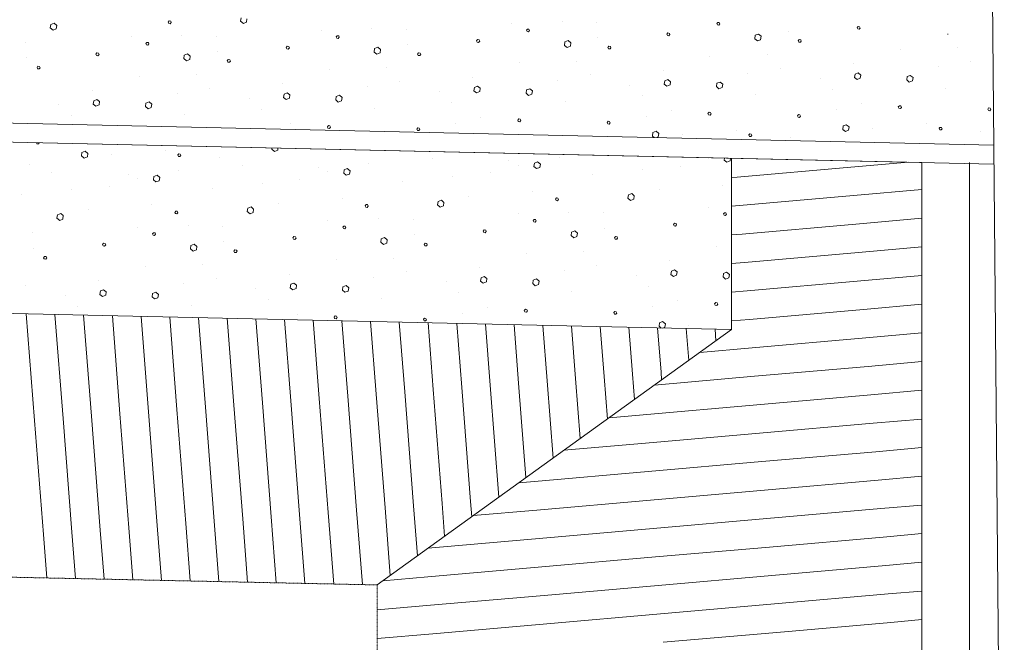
# Model space of a CAD drawing. Header units: millimetres. Extents: x -90830 to 24172, y -102460 to 73669.
# Tile 101 of 198: x -17513 to -12342, y 6027 to 9297. Entities that reach past the tile are written whole.
import ezdxf

# ---------------------------------------------------------------- set-up
doc = ezdxf.new("R2010")
doc.units = ezdxf.units.MM
doc.linetypes.add('GETRENNT2_S6', pattern=[0.012, 0.007, -0.001, 0.001, -0.001, 0.001, -0.001])
for name, color, linetype, lineweight in [('Algemeen', 253, 'Continuous', 9), ('B21-BUITENWANDEN_1', 253, 'Continuous', 9), ('D21-BUITENWANDEN', 253, 'Continuous', 9), ('K21-BUITENWANDEN_1', 253, 'Continuous', 9), ('Standard', 253, 'Continuous', 9), ('V27-DAKEN', 253, 'Continuous', 9), ('V36-HOOGTELIJN1500', 253, 'GETRENNT2_S6', 9)]:
    doc.layers.add(name, color=color, linetype=linetype, lineweight=lineweight)
doc.styles.add('ARIAL', font='arial.ttf')

msp = doc.modelspace()

# ---------------------------------------------------------------- linework, layer by layer
at = {"layer": 'B21-BUITENWANDEN_1'}
for p, q in [((-13774.8, 7669.5), (-13775, 8569.7)), ((-12773.8, 2245.7), (-12775, 8547.3))]:
    msp.add_line(p, q, dxfattribs=at)
at = {"layer": 'D21-BUITENWANDEN'}
for p, q in [((-12342.1, 2754.6), (-12465, 15809.4)), ((-22518, 8765.3), (-12396.5, 8538.8))]:
    msp.add_line(p, q, dxfattribs=at)
at = {"layer": 'K21-BUITENWANDEN_1'}
for p, q in [((-23787.2, 8793.7), (-12775, 8547.3)), ((-22845.8, 7872.4), (-13774.8, 7669.5))]:
    msp.add_line(p, q, dxfattribs=at)
at = {"layer": 'Standard'}
for p, q in [((-17348.7, 9272.2), (-17352, 9254.1)), ((-17331.9, 9278.8), (-17348.7, 9272.2)), ((-17318.5, 9267.3), (-17331.9, 9278.8)), ((-17320.8, 9249.2), (-17318.5, 9267.3)), ((-16727.9, 9290.9), (-16732.7, 9284.7)), ((-16732.7, 9284.7), (-16729.5, 9277.8)), ((-16729.5, 9277.8), (-16722.4, 9276.1)), ((-16719.9, 9290.2), (-16727.9, 9290.9)), ((-16722.4, 9276.1), (-16716.6, 9282.3)), ((-16716.6, 9282.3), (-16719.9, 9290.2)), ((-16349.3, 9307.1), (-16352.6, 9289)), ((-16352.6, 9289), (-16338.2, 9277.5)), ((-16338.2, 9277.5), (-16321.4, 9284.1)), ((-16321.4, 9284.1), (-16319.1, 9302.2)), ((-14929.3, 9276.7), (-14929.3, 9276.7)), ((-14664.5, 9285.9), (-14664.5, 9285.9)), ((-14482.2, 9281.3), (-14482.2, 9281.3)), ((-13846.9, 9282.4), (-13851.7, 9276.3)), ((-13851.7, 9276.3), (-13848.4, 9269.4)), ((-13848.4, 9269.4), (-13841.4, 9268.6)), ((-13838.8, 9281.7), (-13846.9, 9282.4)), ((-13841.4, 9268.6), (-13835.6, 9274.8)), ((-13835.6, 9274.8), (-13838.8, 9281.7)), ((-13109.7, 9262.2), (-13114.5, 9256)), ((-13114.5, 9256), (-13111.3, 9249.1)), ((-13101.7, 9260.4), (-13109.7, 9262.2)), ((-13098.4, 9253.5), (-13101.7, 9260.4)), ((-17352, 9254.1), (-17337.6, 9242.6)), ((-17337.6, 9242.6), (-17320.8, 9249.2)), ((-16928.1, 9206.9), (-16928.1, 9206.9)), ((-16663.3, 9216.1), (-16663.3, 9216.1)), ((-16481, 9211.5), (-16481, 9211.5)), ((-15928.7, 9241.8), (-15928.7, 9241.8)), ((-15845.7, 9212.6), (-15850.4, 9206.5)), ((-15850.4, 9206.5), (-15847.2, 9199.6)), ((-15837.6, 9211.9), (-15845.7, 9212.6)), ((-15840.2, 9198.8), (-15834.4, 9205)), ((-15834.4, 9205), (-15837.6, 9211.9)), ((-15663.9, 9251), (-15663.9, 9251)), ((-15481.6, 9246.4), (-15481.6, 9246.4)), ((-14846.3, 9247.5), (-14851.1, 9241.4)), ((-14851.1, 9241.4), (-14847.8, 9234.5)), ((-14847.8, 9234.5), (-14840.8, 9233.7)), ((-14838.2, 9246.8), (-14846.3, 9247.5)), ((-14840.8, 9233.7), (-14835, 9239.9)), ((-14835, 9239.9), (-14838.2, 9246.8)), ((-14109.1, 9227.3), (-14113.9, 9221.1)), ((-14113.9, 9221.1), (-14110.7, 9214.2)), ((-14110.7, 9214.2), (-14103.6, 9212.4)), ((-14101, 9225.5), (-14109.1, 9227.3)), ((-14103.6, 9212.4), (-14097.8, 9218.6)), ((-14097.8, 9218.6), (-14101, 9225.5)), ((-13650.4, 9215.3), (-13652.8, 9197.2)), ((-13632.6, 9221.9), (-13650.4, 9215.3)), ((-13619.2, 9210.3), (-13632.6, 9221.9)), ((-13621.6, 9192.2), (-13619.2, 9210.3)), ((-13477, 9236.3), (-13477, 9236.3)), ((-13477, 9236.3), (-13477, 9236.3)), ((-13111.3, 9249.1), (-13104.2, 9247.3)), ((-13104.2, 9247.3), (-13098.4, 9253.5)), ((-12640, 9221.4), (-12639, 9220.6)), ((-12639, 9220.6), (-12637.5, 9221.1)), ((-17480.4, 9176.6), (-17480.4, 9176.6)), ((-16845, 9177.7), (-16849.8, 9171.6)), ((-16849.8, 9171.6), (-16846.6, 9164.7)), ((-16846.6, 9164.7), (-16839.6, 9163.9)), ((-16837, 9177), (-16845, 9177.7)), ((-16839.6, 9163.9), (-16833.8, 9170.1)), ((-16833.8, 9170.1), (-16837, 9177)), ((-16107.9, 9157.5), (-16112.7, 9151.3)), ((-16099.8, 9155.7), (-16107.9, 9157.5)), ((-16096.6, 9148.8), (-16099.8, 9155.7)), ((-15847.2, 9199.6), (-15840.2, 9198.8)), ((-15475.8, 9166.5), (-15475.8, 9166.5)), ((-15108.5, 9192.4), (-15113.3, 9186.2)), ((-15113.3, 9186.2), (-15110, 9179.3)), ((-15110, 9179.3), (-15103, 9177.5)), ((-15100.4, 9190.6), (-15108.5, 9192.4)), ((-15103, 9177.5), (-15097.2, 9183.7)), ((-15097.2, 9183.7), (-15100.4, 9190.6)), ((-14649.8, 9180.4), (-14652.2, 9162.3)), ((-14652.2, 9162.3), (-14637.8, 9150.8)), ((-14632, 9187), (-14649.8, 9180.4)), ((-14637.8, 9150.8), (-14621, 9157.3)), ((-14618.6, 9175.4), (-14632, 9187)), ((-14621, 9157.3), (-14618.6, 9175.4)), ((-14476.4, 9201.4), (-14476.4, 9201.4)), ((-14418.9, 9157.4), (-14423.6, 9151.2)), ((-14410.8, 9156.7), (-14418.9, 9157.4)), ((-14407.6, 9149.8), (-14410.8, 9156.7)), ((-13652.8, 9197.2), (-13638.4, 9185.7)), ((-13638.4, 9185.7), (-13621.6, 9192.2)), ((-13419.5, 9192.3), (-13424.3, 9186.1)), ((-13419.5, 9192.3), (-13424.3, 9186.1)), ((-13424.3, 9186.1), (-13421, 9179.2)), ((-13424.3, 9186.1), (-13421, 9179.2)), ((-13421, 9179.2), (-13413, 9178.5)), ((-13421, 9179.2), (-13413, 9178.5)), ((-13411.4, 9191.6), (-13419.5, 9192.3)), ((-13411.4, 9191.6), (-13419.5, 9192.3)), ((-13413, 9178.5), (-13408.2, 9184.7)), ((-13413, 9178.5), (-13408.2, 9184.7)), ((-13408.2, 9184.7), (-13411.4, 9191.6)), ((-13408.2, 9184.7), (-13411.4, 9191.6)), ((-17107.3, 9122.6), (-17112.1, 9116.4)), ((-17112.1, 9116.4), (-17108.8, 9109.5)), ((-17108.8, 9109.5), (-17101.8, 9107.7)), ((-17099.2, 9120.8), (-17107.3, 9122.6)), ((-17101.8, 9107.7), (-17096, 9113.9)), ((-17096, 9113.9), (-17099.2, 9120.8)), ((-16648.6, 9110.6), (-16651, 9092.5)), ((-16630.8, 9117.2), (-16648.6, 9110.6)), ((-16617.4, 9105.6), (-16630.8, 9117.2)), ((-16619.8, 9087.5), (-16617.4, 9105.6)), ((-16475.2, 9131.6), (-16475.2, 9131.6)), ((-16112.7, 9151.3), (-16109.4, 9144.4)), ((-16109.4, 9144.4), (-16102.4, 9142.6)), ((-16102.4, 9142.6), (-16096.6, 9148.8)), ((-15649.2, 9145.5), (-15651.6, 9127.4)), ((-15651.6, 9127.4), (-15637.2, 9115.9)), ((-15631.4, 9152.1), (-15649.2, 9145.5)), ((-15637.2, 9115.9), (-15620.4, 9122.4)), ((-15618, 9140.5), (-15631.4, 9152.1)), ((-15620.4, 9122.4), (-15618, 9140.5)), ((-15418.3, 9122.5), (-15423, 9116.3)), ((-15423, 9116.3), (-15419.8, 9109.4)), ((-15419.8, 9109.4), (-15411.8, 9108.7)), ((-15410.2, 9121.8), (-15418.3, 9122.5)), ((-15411.8, 9108.7), (-15407, 9114.9)), ((-15407, 9114.9), (-15410.2, 9121.8)), ((-14423.6, 9151.2), (-14420.4, 9144.3)), ((-14420.4, 9144.3), (-14412.4, 9143.6)), ((-14412.4, 9143.6), (-14407.6, 9149.8)), ((-13887.7, 9105.9), (-13887.7, 9105.9)), ((-13587.9, 9114.4), (-13587.9, 9114.4)), ((-13587.9, 9114.4), (-13587.9, 9114.4)), ((-12888.3, 9140.8), (-12888.3, 9140.8)), ((-12588.5, 9149.3), (-12588.5, 9149.3)), ((-17474.6, 9096.7), (-17474.6, 9096.7)), ((-17417, 9052.7), (-17421.8, 9046.5)), ((-17409, 9052), (-17417, 9052.7)), ((-17405.8, 9045.1), (-17409, 9052)), ((-16651, 9092.5), (-16636.5, 9081)), ((-16636.5, 9081), (-16619.8, 9087.5)), ((-16417.6, 9087.6), (-16422.4, 9081.4)), ((-16422.4, 9081.4), (-16419.2, 9074.5)), ((-16419.2, 9074.5), (-16411.2, 9073.8)), ((-16409.6, 9086.9), (-16417.6, 9087.6)), ((-16411.2, 9073.8), (-16406.4, 9080)), ((-16406.4, 9080), (-16409.6, 9086.9)), ((-14887.1, 9071), (-14887.1, 9071)), ((-14587.2, 9079.5), (-14587.2, 9079.5)), ((-13133.9, 9065.2), (-13133.9, 9065.2)), ((-12517.9, 9076.7), (-12517.9, 9076.7)), ((-17421.8, 9046.5), (-17418.6, 9039.6)), ((-17418.6, 9039.6), (-17410.5, 9038.9)), ((-17410.5, 9038.9), (-17405.8, 9045.1)), ((-16885.9, 9001.2), (-16885.9, 9001.2)), ((-16586, 9009.7), (-16586, 9009.7)), ((-15886.5, 9036.1), (-15886.5, 9036.1)), ((-15586.6, 9044.6), (-15586.6, 9044.6)), ((-14516.7, 9006.9), (-14516.7, 9006.9)), ((-14133.3, 9030.3), (-14133.3, 9030.3)), ((-13688.4, 9013.8), (-13688.4, 9013.8)), ((-13517.3, 9041.8), (-13517.3, 9041.8)), ((-13517.3, 9041.8), (-13517.3, 9041.8)), ((-13126, 9011.4), (-13129.3, 8993.3)), ((-13126, 9011.4), (-13129.3, 8993.3)), ((-13109.2, 9018), (-13126, 9011.4)), ((-13109.2, 9018), (-13126, 9011.4)), ((-13095.8, 9006.5), (-13109.2, 9018)), ((-13095.8, 9006.5), (-13109.2, 9018)), ((-13098.2, 8989.4), (-13095.8, 9006.5)), ((-13098.2, 8989.4), (-13095.8, 9006.5)), ((-12852.3, 8998), (-12854.7, 8980.9)), ((-12835.6, 9004.6), (-12852.3, 8998)), ((-12821.2, 8993.1), (-12835.6, 9004.6)), ((-12689, 9048.7), (-12689, 9048.7)), ((-16132, 8960.5), (-16132, 8960.5)), ((-15516.1, 8972), (-15516.1, 8972)), ((-15132.6, 8995.4), (-15132.6, 8995.4)), ((-15108, 8948.2), (-15124.8, 8941.6)), ((-15094.6, 8936.7), (-15108, 8948.2)), ((-14687.8, 8978.9), (-14687.8, 8978.9)), ((-14308.7, 8954.1), (-14308.7, 8954.1)), ((-14125.4, 8976.5), (-14128.7, 8958.4)), ((-14128.7, 8958.4), (-14114.4, 8947.9)), ((-14108.6, 8983.1), (-14125.4, 8976.5)), ((-14114.4, 8947.9), (-14097.6, 8954.5)), ((-14095.2, 8971.6), (-14108.6, 8983.1)), ((-14097.6, 8954.5), (-14095.2, 8971.6)), ((-13851.7, 8963.1), (-13854.1, 8946)), ((-13854.1, 8946), (-13840.7, 8934.4)), ((-13835, 8969.7), (-13851.7, 8963.1)), ((-13820.5, 8958.2), (-13835, 8969.7)), ((-13823.9, 8941), (-13820.5, 8958.2)), ((-13309.3, 8989), (-13309.3, 8989)), ((-13309.3, 8989), (-13309.3, 8989)), ((-13129.3, 8993.3), (-13115, 8982.8)), ((-13129.3, 8993.3), (-13115, 8982.8)), ((-13115, 8982.8), (-13098.2, 8989.4)), ((-13115, 8982.8), (-13098.2, 8989.4)), ((-12854.7, 8980.9), (-12841.3, 8969.3)), ((-12841.3, 8969.3), (-12824.6, 8975.9)), ((-12824.6, 8975.9), (-12821.2, 8993.1)), ((-17131.4, 8925.6), (-17131.4, 8925.6)), ((-16686.6, 8909.1), (-16686.6, 8909.1)), ((-16515.4, 8937.1), (-16515.4, 8937.1)), ((-16124.2, 8906.7), (-16127.5, 8888.6)), ((-16107.4, 8913.3), (-16124.2, 8906.7)), ((-16094, 8901.8), (-16107.4, 8913.3)), ((-16096.4, 8884.7), (-16094, 8901.8)), ((-15833.7, 8899.9), (-15850.5, 8893.3)), ((-15819.3, 8888.4), (-15833.7, 8899.9)), ((-15687.2, 8944), (-15687.2, 8944)), ((-15308.1, 8919.2), (-15308.1, 8919.2)), ((-15124.8, 8941.6), (-15128.1, 8923.5)), ((-15128.1, 8923.5), (-15113.8, 8913)), ((-15113.8, 8913), (-15097, 8919.6)), ((-15097, 8919.6), (-15094.6, 8936.7)), ((-14851.1, 8928.2), (-14853.5, 8911.1)), ((-14853.5, 8911.1), (-14840.1, 8899.5)), ((-14834.3, 8934.8), (-14851.1, 8928.2)), ((-14840.1, 8899.5), (-14823.3, 8906.1)), ((-14819.9, 8923.3), (-14834.3, 8934.8)), ((-14823.3, 8906.1), (-14819.9, 8923.3)), ((-14243.7, 8897.4), (-14243.7, 8897.4)), ((-13840.7, 8934.4), (-13823.9, 8941)), ((-13649.5, 8902.1), (-13649.5, 8902.1)), ((-13244.3, 8932.3), (-13244.3, 8932.3)), ((-13244.3, 8932.3), (-13244.3, 8932.3)), ((-12650.1, 8937), (-12650.1, 8937)), ((-23165.5, 8879.8), (-12397.5, 8638.9)), ((-17306.9, 8849.4), (-17306.9, 8849.4)), ((-17123.5, 8871.8), (-17126.9, 8853.7)), ((-17126.9, 8853.7), (-17112.5, 8843.2)), ((-17106.8, 8878.4), (-17123.5, 8871.8)), ((-17112.5, 8843.2), (-17095.8, 8849.8)), ((-17093.4, 8866.9), (-17106.8, 8878.4)), ((-17095.8, 8849.8), (-17093.4, 8866.9)), ((-16849.9, 8858.4), (-16852.3, 8841.3)), ((-16833.1, 8865), (-16849.9, 8858.4)), ((-16818.7, 8853.5), (-16833.1, 8865)), ((-16822.1, 8836.3), (-16818.7, 8853.5)), ((-16307.5, 8884.3), (-16307.5, 8884.3)), ((-16127.5, 8888.6), (-16113.1, 8878.1)), ((-16113.1, 8878.1), (-16096.4, 8884.7)), ((-15850.5, 8893.3), (-15852.9, 8876.2)), ((-15852.9, 8876.2), (-15839.5, 8864.6)), ((-15839.5, 8864.6), (-15822.7, 8871.2)), ((-15822.7, 8871.2), (-15819.3, 8888.4)), ((-15243.1, 8862.5), (-15243.1, 8862.5)), ((-14648.9, 8867.2), (-14648.9, 8867.2)), ((-13091.5, 8854.5), (-13091.5, 8854.5)), ((-13091.5, 8854.5), (-13091.5, 8854.5)), ((-12893, 8845.5), (-12898.8, 8839.3)), ((-12893, 8845.5), (-12898.8, 8839.3)), ((-12886, 8844.7), (-12893, 8845.5)), ((-12886, 8844.7), (-12893, 8845.5)), ((-12882.7, 8836.8), (-12886, 8844.7)), ((-12882.7, 8836.8), (-12886, 8844.7)), ((-17241.9, 8792.7), (-17241.9, 8792.7)), ((-16852.3, 8841.3), (-16838.9, 8829.7)), ((-16838.9, 8829.7), (-16822.1, 8836.3)), ((-16647.7, 8797.4), (-16647.7, 8797.4)), ((-16242.5, 8827.6), (-16242.5, 8827.6)), ((-15648.3, 8832.3), (-15648.3, 8832.3)), ((-14090.9, 8819.6), (-14090.9, 8819.6)), ((-13892.4, 8810.6), (-13898.2, 8804.4)), ((-13898.2, 8804.4), (-13895, 8797.5)), ((-13895, 8797.5), (-13886.9, 8795.7)), ((-13885.4, 8809.8), (-13892.4, 8810.6)), ((-13886.9, 8795.7), (-13882.1, 8801.9)), ((-13882.1, 8801.9), (-13885.4, 8809.8)), ((-13423.7, 8798.9), (-13428.5, 8792.7)), ((-13423.7, 8798.9), (-13428.5, 8792.7)), ((-13428.5, 8792.7), (-13425.3, 8784.9)), ((-13428.5, 8792.7), (-13425.3, 8784.9)), ((-13415.7, 8797.2), (-13423.7, 8798.9)), ((-13415.7, 8797.2), (-13423.7, 8798.9)), ((-13417.2, 8784.1), (-13412.4, 8790.3)), ((-13417.2, 8784.1), (-13412.4, 8790.3)), ((-13412.4, 8790.3), (-13415.7, 8797.2)), ((-13412.4, 8790.3), (-13415.7, 8797.2)), ((-13223.5, 8822.9), (-13223.5, 8822.9)), ((-13223.5, 8822.9), (-13223.5, 8822.9)), ((-12898.8, 8839.3), (-12895.6, 8832.4)), ((-12898.8, 8839.3), (-12895.6, 8832.4)), ((-12895.6, 8832.4), (-12887.5, 8830.6)), ((-12895.6, 8832.4), (-12887.5, 8830.6)), ((-12887.5, 8830.6), (-12882.7, 8836.8)), ((-12887.5, 8830.6), (-12882.7, 8836.8)), ((-12424.4, 8833.8), (-12429.1, 8827.6)), ((-12429.1, 8827.6), (-12425.9, 8819.8)), ((-12425.9, 8819.8), (-12417.8, 8819)), ((-12416.3, 8832.1), (-12424.4, 8833.8)), ((-12417.8, 8819), (-12413, 8825.2)), ((-12413, 8825.2), (-12416.3, 8832.1)), ((-16089.7, 8749.8), (-16089.7, 8749.8)), ((-15891.2, 8740.8), (-15897, 8734.6)), ((-15884.2, 8740), (-15891.2, 8740.8)), ((-15880.9, 8732.1), (-15884.2, 8740)), ((-15222.2, 8753.1), (-15222.2, 8753.1)), ((-15090.3, 8784.7), (-15090.3, 8784.7)), ((-14891.8, 8775.7), (-14897.6, 8769.5)), ((-14897.6, 8769.5), (-14894.4, 8762.6)), ((-14894.4, 8762.6), (-14886.3, 8760.8)), ((-14884.8, 8774.9), (-14891.8, 8775.7)), ((-14886.3, 8760.8), (-14881.5, 8767)), ((-14881.5, 8767), (-14884.8, 8774.9)), ((-14423.1, 8764), (-14427.9, 8757.8)), ((-14427.9, 8757.8), (-14424.6, 8750)), ((-14424.6, 8750), (-14416.6, 8749.2)), ((-14415.1, 8762.3), (-14423.1, 8764)), ((-14416.6, 8749.2), (-14411.8, 8755.4)), ((-14411.8, 8755.4), (-14415.1, 8762.3)), ((-14222.8, 8788), (-14222.8, 8788)), ((-13425.3, 8784.9), (-13417.2, 8784.1)), ((-13425.3, 8784.9), (-13417.2, 8784.1)), ((-13188.5, 8739.1), (-13190.9, 8721)), ((-13188.5, 8739.1), (-13190.9, 8721)), ((-13171.7, 8745.7), (-13188.5, 8739.1)), ((-13171.7, 8745.7), (-13188.5, 8739.1)), ((-13157.3, 8734.2), (-13171.7, 8745.7)), ((-13157.3, 8734.2), (-13171.7, 8745.7)), ((-12749.7, 8751.4), (-12749.7, 8751.4)), ((-12749.7, 8751.4), (-12749.7, 8751.4)), ((-15897, 8734.6), (-15893.8, 8727.7)), ((-15893.8, 8727.7), (-15885.7, 8725.9)), ((-15885.7, 8725.9), (-15880.9, 8732.1)), ((-15422.5, 8729.1), (-15427.3, 8722.9)), ((-15427.3, 8722.9), (-15424, 8715.1)), ((-15424, 8715.1), (-15416, 8714.3)), ((-15414.5, 8727.4), (-15422.5, 8729.1)), ((-15416, 8714.3), (-15411.2, 8720.5)), ((-15411.2, 8720.5), (-15414.5, 8727.4)), ((-14187.9, 8704.2), (-14190.3, 8686.1)), ((-14171.1, 8710.8), (-14187.9, 8704.2)), ((-14156.7, 8699.3), (-14171.1, 8710.8)), ((-14159.1, 8681.2), (-14156.7, 8699.3)), ((-14034.4, 8692.5), (-14034.4, 8692.5)), ((-13749.1, 8716.5), (-13749.1, 8716.5)), ((-13679.3, 8696.9), (-13684.2, 8691.8)), ((-13684.2, 8691.8), (-13680.9, 8683.9)), ((-13671.3, 8696.2), (-13679.3, 8696.9)), ((-13673.9, 8683.1), (-13668.1, 8689.3)), ((-13668.1, 8689.3), (-13671.3, 8696.2)), ((-13190.9, 8721), (-13176.5, 8709.5)), ((-13190.9, 8721), (-13185.9, 8717)), ((-13176.5, 8709.5), (-13159.7, 8716.1)), ((-13163.1, 8714.7), (-13159.7, 8716.1)), ((-13159.7, 8716.1), (-13157.3, 8734.2)), ((-13159.7, 8716.1), (-13157.3, 8734.2)), ((-13035, 8727.4), (-13035, 8727.4)), ((-13035, 8727.4), (-13035, 8727.4)), ((-12679.9, 8731.8), (-12684.8, 8726.7)), ((-12679.9, 8731.8), (-12684.8, 8726.7)), ((-12684.8, 8726.7), (-12681.5, 8718.8)), ((-12684.8, 8726.7), (-12681.5, 8718.8)), ((-12681.5, 8718.8), (-12674.5, 8718)), ((-12681.5, 8718.8), (-12674.5, 8718)), ((-12671.9, 8731.1), (-12679.9, 8731.8)), ((-12671.9, 8731.1), (-12679.9, 8731.8)), ((-12674.5, 8718), (-12668.7, 8724.2)), ((-12674.5, 8718), (-12668.7, 8724.2)), ((-12668.7, 8724.2), (-12671.9, 8731.1)), ((-12668.7, 8724.2), (-12671.9, 8731.1)), ((-12466.1, 8712.3), (-12466.1, 8712.3)), ((-17425.3, 8651.3), (-17422.8, 8645.3)), ((-17422.8, 8645.3), (-17414.8, 8644.5)), ((-17414.8, 8644.5), (-17410, 8650.7)), ((-17410, 8650.7), (-17410.1, 8651)), ((-14190.3, 8686.1), (-14181.1, 8678.8)), ((-14166, 8678.5), (-14159.1, 8681.2)), ((-13680.9, 8683.9), (-13673.9, 8683.1)), ((-13465.5, 8677.4), (-13465.5, 8677.4)), ((-12680.9, 8645.7), (-12680.9, 8645.7)), ((-17186.1, 8599.5), (-17188.4, 8581.4)), ((-17169.3, 8606.1), (-17186.1, 8599.5)), ((-17154.9, 8594.6), (-17169.3, 8606.1)), ((-17157.3, 8576.5), (-17154.9, 8594.6)), ((-17032.6, 8587.8), (-17032.6, 8587.8)), ((-16747.2, 8611.8), (-16747.2, 8611.8)), ((-16677.5, 8592.2), (-16682.3, 8587.1)), ((-16682.3, 8587.1), (-16679.1, 8579.2)), ((-16669.5, 8591.5), (-16677.5, 8592.2)), ((-16672, 8578.4), (-16666.2, 8584.6)), ((-16666.2, 8584.6), (-16669.5, 8591.5)), ((-16188.1, 8623.7), (-16189.1, 8616.3)), ((-16189.1, 8616.3), (-16174.6, 8604.8)), ((-16174.6, 8604.8), (-16157.9, 8611.4)), ((-16157.9, 8611.4), (-16156.3, 8623)), ((-17463.1, 8537.8), (-17463.1, 8537.8)), ((-17188.4, 8581.4), (-17174, 8569.9)), ((-17174, 8569.9), (-17157.3, 8576.5)), ((-16679.1, 8579.2), (-16672, 8578.4)), ((-16463.7, 8572.7), (-16463.7, 8572.7)), ((-15679.1, 8541), (-15679.1, 8541)), ((-15344.8, 8565.7), (-15344.8, 8565.7)), ((-14944.2, 8555.7), (-14944.2, 8555.7)), ((-14894.4, 8533.4), (-14894.4, 8533.4)), ((-14809.7, 8543.4), (-14812, 8525.3)), ((-14792.9, 8550), (-14809.7, 8543.4)), ((-14778.5, 8538.5), (-14792.9, 8550)), ((-14781.9, 8521.3), (-14778.5, 8538.5)), ((-14679.7, 8575.9), (-14679.7, 8575.9)), ((-13895, 8568.3), (-13895, 8568.3)), ((-13811.3, 8570.5), (-13812.6, 8560.2)), ((-13812.6, 8560.2), (-13799.3, 8549.7)), ((-13799.3, 8549.7), (-13782.5, 8556.2)), ((-13782.5, 8556.2), (-13779.8, 8569.8)), ((-13147.7, 8522.5), (-12845.7, 8548.9)), ((-12523.7, 1890), (-12525, 8547.4)), ((-17343.6, 8495.9), (-17343.6, 8495.9)), ((-16943, 8485.9), (-16943, 8485.9)), ((-16791.7, 8480.2), (-16808.5, 8473.6)), ((-16777.3, 8468.7), (-16791.7, 8480.2)), ((-16678.5, 8506.1), (-16678.5, 8506.1)), ((-16344.2, 8530.8), (-16344.2, 8530.8)), ((-15943.6, 8520.8), (-15943.6, 8520.8)), ((-15893.8, 8498.5), (-15893.8, 8498.5)), ((-15809.1, 8508.5), (-15811.4, 8490.4)), ((-15811.4, 8490.4), (-15798.1, 8479.9)), ((-15792.3, 8515.1), (-15809.1, 8508.5)), ((-15798.1, 8479.9), (-15781.3, 8486.4)), ((-15777.9, 8503.6), (-15792.3, 8515.1)), ((-15781.3, 8486.4), (-15777.9, 8503.6)), ((-15042, 8492.2), (-15042, 8492.2)), ((-14812, 8525.3), (-14798.7, 8514.8)), ((-14798.7, 8514.8), (-14781.9, 8521.3)), ((-14503.3, 8482), (-14503.3, 8482)), ((-14241.1, 8509.2), (-14241.1, 8509.2)), ((-14042.6, 8527.1), (-14042.6, 8527.1)), ((-13745.4, 8470.2), (-13147.7, 8522.5)), ((-16893.2, 8463.6), (-16893.2, 8463.6)), ((-16808.5, 8473.6), (-16810.8, 8455.5)), ((-16810.8, 8455.5), (-16797.4, 8445)), ((-16797.4, 8445), (-16780.7, 8451.5)), ((-16780.7, 8451.5), (-16777.3, 8468.7)), ((-16239.9, 8439.4), (-16239.9, 8439.4)), ((-16041.4, 8457.3), (-16041.4, 8457.3)), ((-15502.7, 8447.1), (-15502.7, 8447.1)), ((-15240.5, 8474.3), (-15240.5, 8474.3)), ((-13821.1, 8428.8), (-13821.1, 8428.8)), ((-13775, 8467.6), (-13745.4, 8470.2)), ((-17501.5, 8377.3), (-17501.5, 8377.3)), ((-17239.3, 8404.5), (-17239.3, 8404.5)), ((-17040.8, 8422.4), (-17040.8, 8422.4)), ((-16502.1, 8412.2), (-16502.1, 8412.2)), ((-14820.5, 8393.9), (-14820.5, 8393.9)), ((-14315.6, 8377.5), (-14318.9, 8359.4)), ((-14298.8, 8384.1), (-14315.6, 8377.5)), ((-14285.4, 8372.6), (-14298.8, 8384.1)), ((-14155.4, 8404.1), (-14155.4, 8404.1)), ((-13134.6, 8373), (-12775, 8404.5)), ((-16154.2, 8334.3), (-16154.2, 8334.3)), ((-15819.9, 8359), (-15819.9, 8359)), ((-15693.6, 8326.4), (-15698.4, 8320.2)), ((-15685.6, 8325.7), (-15693.6, 8326.4)), ((-15682.3, 8317.8), (-15685.6, 8325.7)), ((-15315, 8342.6), (-15318.3, 8324.5)), ((-15298.2, 8349.2), (-15315, 8342.6)), ((-15284.8, 8337.7), (-15298.2, 8349.2)), ((-15287.2, 8319.6), (-15284.8, 8337.7)), ((-15154.8, 8369.2), (-15154.8, 8369.2)), ((-14694.2, 8361.3), (-14699, 8355.1)), ((-14699, 8355.1), (-14695.8, 8348.2)), ((-14695.8, 8348.2), (-14688.7, 8346.5)), ((-14686.2, 8360.6), (-14694.2, 8361.3)), ((-14688.7, 8346.5), (-14682.9, 8352.7)), ((-14682.9, 8352.7), (-14686.2, 8360.6)), ((-14318.9, 8359.4), (-14304.5, 8347.9)), ((-14304.5, 8347.9), (-14287.8, 8354.5)), ((-14287.8, 8354.5), (-14285.4, 8372.6)), ((-13732.3, 8320.8), (-13134.6, 8373)), ((-17297, 8279.4), (-17313.8, 8272.8)), ((-17283.6, 8267.9), (-17297, 8279.4)), ((-17153.6, 8299.4), (-17153.6, 8299.4)), ((-16819.2, 8324.1), (-16819.2, 8324.1)), ((-16693, 8291.5), (-16697.8, 8285.3)), ((-16697.8, 8285.3), (-16694.6, 8278.4)), ((-16694.6, 8278.4), (-16687.5, 8276.7)), ((-16685, 8290.8), (-16693, 8291.5)), ((-16687.5, 8276.7), (-16681.7, 8282.9)), ((-16681.7, 8282.9), (-16685, 8290.8)), ((-16314.4, 8307.7), (-16317.7, 8289.6)), ((-16317.7, 8289.6), (-16303.3, 8278.1)), ((-16297.6, 8314.3), (-16314.4, 8307.7)), ((-16303.3, 8278.1), (-16286.5, 8284.7)), ((-16284.2, 8302.8), (-16297.6, 8314.3)), ((-16286.5, 8284.7), (-16284.2, 8302.8)), ((-15698.4, 8320.2), (-15695.2, 8313.3)), ((-15695.2, 8313.3), (-15688.1, 8311.6)), ((-15688.1, 8311.6), (-15682.3, 8317.8)), ((-15318.3, 8324.5), (-15303.9, 8313)), ((-15303.9, 8313), (-15287.2, 8319.6)), ((-14894.4, 8277.3), (-14894.4, 8277.3)), ((-14629.6, 8286.5), (-14629.6, 8286.5)), ((-14447.3, 8281.9), (-14447.3, 8281.9)), ((-13895, 8312.2), (-13895, 8312.2)), ((-13812, 8283), (-13816.8, 8276.9)), ((-13816.8, 8276.9), (-13813.5, 8270)), ((-13803.9, 8282.3), (-13812, 8283)), ((-13806.5, 8269.2), (-13800.7, 8275.4)), ((-13800.7, 8275.4), (-13803.9, 8282.3)), ((-13775, 8317), (-13732.3, 8320.8)), ((-17313.8, 8272.8), (-17317.1, 8254.7)), ((-17317.1, 8254.7), (-17302.7, 8243.2)), ((-17302.7, 8243.2), (-17285.9, 8249.8)), ((-17285.9, 8249.8), (-17283.6, 8267.9)), ((-15893.8, 8242.4), (-15893.8, 8242.4)), ((-15629, 8251.6), (-15629, 8251.6)), ((-15446.7, 8247), (-15446.7, 8247)), ((-14811.4, 8248.2), (-14816.2, 8242)), ((-14816.2, 8242), (-14812.9, 8235.1)), ((-14812.9, 8235.1), (-14805.9, 8234.3)), ((-14803.3, 8247.4), (-14811.4, 8248.2)), ((-14805.9, 8234.3), (-14800.1, 8240.5)), ((-14800.1, 8240.5), (-14803.3, 8247.4)), ((-14074.2, 8227.9), (-14079, 8221.7)), ((-14079, 8221.7), (-14075.8, 8214.8)), ((-14066.1, 8226.1), (-14074.2, 8227.9)), ((-14062.9, 8219.3), (-14066.1, 8226.1)), ((-13813.5, 8270), (-13806.5, 8269.2)), ((-13719.2, 8171.3), (-13121.5, 8223.6)), ((-13121.5, 8223.6), (-12774.9, 8253.9)), ((-17445.5, 8177.2), (-17445.5, 8177.2)), ((-16893.2, 8207.5), (-16893.2, 8207.5)), ((-16810.1, 8178.4), (-16814.9, 8172.2)), ((-16814.9, 8172.2), (-16811.7, 8165.3)), ((-16802.1, 8177.6), (-16810.1, 8178.4)), ((-16804.7, 8164.5), (-16798.9, 8170.7)), ((-16798.9, 8170.7), (-16802.1, 8177.6)), ((-16628.4, 8216.7), (-16628.4, 8216.7)), ((-16446.1, 8212.1), (-16446.1, 8212.1)), ((-15810.8, 8213.3), (-15815.5, 8207.1)), ((-15815.5, 8207.1), (-15812.3, 8200.2)), ((-15812.3, 8200.2), (-15805.3, 8199.4)), ((-15802.7, 8212.5), (-15810.8, 8213.3)), ((-15805.3, 8199.4), (-15799.5, 8205.6)), ((-15799.5, 8205.6), (-15802.7, 8212.5)), ((-15073.6, 8193), (-15078.4, 8186.8)), ((-15078.4, 8186.8), (-15075.1, 8179.9)), ((-15075.1, 8179.9), (-15068.1, 8178.1)), ((-15065.5, 8191.2), (-15073.6, 8193)), ((-15068.1, 8178.1), (-15062.3, 8184.4)), ((-15062.3, 8184.4), (-15065.5, 8191.2)), ((-14614.9, 8181), (-14617.3, 8162.9)), ((-14597.1, 8187.6), (-14614.9, 8181)), ((-14583.7, 8176.1), (-14597.1, 8187.6)), ((-14586.1, 8158), (-14583.7, 8176.1)), ((-14441.5, 8202), (-14441.5, 8202)), ((-14075.8, 8214.8), (-14068.7, 8213)), ((-14068.7, 8213), (-14062.9, 8219.3)), ((-13774.9, 8166.5), (-13719.2, 8171.3)), ((-17072.4, 8123.2), (-17077.2, 8117)), ((-17064.3, 8121.4), (-17072.4, 8123.2)), ((-17061.1, 8114.6), (-17064.3, 8121.4)), ((-16811.7, 8165.3), (-16804.7, 8164.5)), ((-16440.3, 8132.2), (-16440.3, 8132.2)), ((-16073, 8158.1), (-16077.8, 8151.9)), ((-16077.8, 8151.9), (-16074.5, 8145)), ((-16074.5, 8145), (-16067.5, 8143.2)), ((-16064.9, 8156.3), (-16073, 8158.1)), ((-16067.5, 8143.2), (-16061.7, 8149.5)), ((-16061.7, 8149.5), (-16064.9, 8156.3)), ((-15614.3, 8146.1), (-15616.7, 8128)), ((-15616.7, 8128), (-15602.3, 8116.5)), ((-15596.5, 8152.7), (-15614.3, 8146.1)), ((-15602.3, 8116.5), (-15585.5, 8123.1)), ((-15583.1, 8141.2), (-15596.5, 8152.7)), ((-15585.5, 8123.1), (-15583.1, 8141.2)), ((-15440.9, 8167.1), (-15440.9, 8167.1)), ((-15383.4, 8123.1), (-15388.1, 8116.9)), ((-15375.3, 8122.4), (-15383.4, 8123.1)), ((-15372.1, 8115.5), (-15375.3, 8122.4)), ((-14617.3, 8162.9), (-14602.9, 8151.4)), ((-14602.9, 8151.4), (-14586.1, 8158)), ((-14384, 8158), (-14388.7, 8151.8)), ((-14388.7, 8151.8), (-14385.5, 8144.9)), ((-14385.5, 8144.9), (-14377.5, 8144.2)), ((-14375.9, 8157.3), (-14384, 8158)), ((-14377.5, 8144.2), (-14372.7, 8150.4)), ((-14372.7, 8150.4), (-14375.9, 8157.3)), ((-17439.7, 8097.3), (-17439.7, 8097.3)), ((-17077.2, 8117), (-17073.9, 8110.1)), ((-17073.9, 8110.1), (-17066.9, 8108.3)), ((-17066.9, 8108.3), (-17061.1, 8114.6)), ((-16613.7, 8111.2), (-16616.1, 8093.1)), ((-16616.1, 8093.1), (-16601.6, 8081.6)), ((-16595.9, 8117.8), (-16613.7, 8111.2)), ((-16601.6, 8081.6), (-16584.9, 8088.2)), ((-16582.5, 8106.3), (-16595.9, 8117.8)), ((-16584.9, 8088.2), (-16582.5, 8106.3)), ((-16382.7, 8088.2), (-16387.5, 8082)), ((-16387.5, 8082), (-16384.3, 8075.2)), ((-16384.3, 8075.2), (-16376.3, 8074.4)), ((-16374.7, 8087.5), (-16382.7, 8088.2)), ((-16376.3, 8074.4), (-16371.5, 8080.6)), ((-16371.5, 8080.6), (-16374.7, 8087.5)), ((-15388.1, 8116.9), (-15384.9, 8110.1)), ((-15384.9, 8110.1), (-15376.9, 8109.3)), ((-15376.9, 8109.3), (-15372.1, 8115.5)), ((-14852.2, 8071.6), (-14852.2, 8071.6)), ((-14552.3, 8080.1), (-14552.3, 8080.1)), ((-13852.8, 8106.5), (-13852.8, 8106.5)), ((-13706.2, 8021.9), (-13108.5, 8074.2)), ((-13108.5, 8074.2), (-12774.9, 8103.4)), ((-17382.1, 8053.3), (-17386.9, 8047.1)), ((-17386.9, 8047.1), (-17383.7, 8040.3)), ((-17383.7, 8040.3), (-17375.6, 8039.5)), ((-17374.1, 8052.6), (-17382.1, 8053.3)), ((-17375.6, 8039.5), (-17370.9, 8045.7)), ((-17370.9, 8045.7), (-17374.1, 8052.6)), ((-15851.6, 8036.7), (-15851.6, 8036.7)), ((-15551.7, 8045.2), (-15551.7, 8045.2)), ((-14098.4, 8030.9), (-14098.4, 8030.9)), ((-13774.9, 8015.9), (-13706.2, 8021.9)), ((-16851, 8001.8), (-16851, 8001.8)), ((-16551.1, 8010.3), (-16551.1, 8010.3)), ((-15481.2, 7972.6), (-15481.2, 7972.6)), ((-15097.7, 7996), (-15097.7, 7996)), ((-14652.9, 7979.5), (-14652.9, 7979.5)), ((-14481.8, 8007.5), (-14481.8, 8007.5)), ((-14090.5, 7977.1), (-14093.8, 7959)), ((-14073.7, 7983.7), (-14090.5, 7977.1)), ((-14060.3, 7972.2), (-14073.7, 7983.7)), ((-14062.7, 7955.1), (-14060.3, 7972.2)), ((-13816.8, 7963.7), (-13819.2, 7946.6)), ((-13800.1, 7970.3), (-13816.8, 7963.7)), ((-13785.6, 7958.8), (-13800.1, 7970.3)), ((-17096.5, 7926.2), (-17096.5, 7926.2)), ((-16480.5, 7937.7), (-16480.5, 7937.7)), ((-16097.1, 7961.1), (-16097.1, 7961.1)), ((-16072.5, 7913.9), (-16089.3, 7907.3)), ((-16059.1, 7902.4), (-16072.5, 7913.9)), ((-15652.3, 7944.6), (-15652.3, 7944.6)), ((-15273.2, 7919.8), (-15273.2, 7919.8)), ((-15089.9, 7942.2), (-15093.2, 7924.1)), ((-15093.2, 7924.1), (-15078.9, 7913.6)), ((-15073.1, 7948.8), (-15089.9, 7942.2)), ((-15078.9, 7913.6), (-15062.1, 7920.2)), ((-15059.7, 7937.3), (-15073.1, 7948.8)), ((-15062.1, 7920.2), (-15059.7, 7937.3)), ((-14816.2, 7928.8), (-14818.6, 7911.7)), ((-14818.6, 7911.7), (-14805.2, 7900.2)), ((-14799.4, 7935.4), (-14816.2, 7928.8)), ((-14785, 7923.9), (-14799.4, 7935.4)), ((-14788.4, 7906.7), (-14785, 7923.9)), ((-14273.8, 7954.7), (-14273.8, 7954.7)), ((-14093.8, 7959), (-14079.5, 7948.5)), ((-14079.5, 7948.5), (-14062.7, 7955.1)), ((-13819.2, 7946.6), (-13805.8, 7935.1)), ((-13805.8, 7935.1), (-13789, 7941.6)), ((-13789, 7941.6), (-13785.6, 7958.8)), ((-13693.1, 7872.5), (-13095.4, 7924.8)), ((-13095.4, 7924.8), (-12774.9, 7952.8)), ((-17479.9, 7902.8), (-17479.9, 7902.8)), ((-17088.6, 7872.4), (-17092, 7854.3)), ((-17071.9, 7879), (-17088.6, 7872.4)), ((-17058.5, 7867.5), (-17071.9, 7879)), ((-17060.9, 7850.4), (-17058.5, 7867.5)), ((-16798.2, 7865.6), (-16815, 7859)), ((-16783.8, 7854.1), (-16798.2, 7865.6)), ((-16651.7, 7909.7), (-16651.7, 7909.7)), ((-16272.6, 7884.9), (-16272.6, 7884.9)), ((-16089.3, 7907.3), (-16092.6, 7889.2)), ((-16092.6, 7889.2), (-16078.2, 7878.7)), ((-16078.2, 7878.7), (-16061.5, 7885.3)), ((-16061.5, 7885.3), (-16059.1, 7902.4)), ((-15815.6, 7893.9), (-15818, 7876.8)), ((-15818, 7876.8), (-15804.6, 7865.3)), ((-15798.8, 7900.5), (-15815.6, 7893.9)), ((-15804.6, 7865.3), (-15787.8, 7871.8)), ((-15784.4, 7889), (-15798.8, 7900.5)), ((-15787.8, 7871.8), (-15784.4, 7889)), ((-15208.2, 7863.1), (-15208.2, 7863.1)), ((-14805.2, 7900.2), (-14788.4, 7906.7)), ((-14614, 7867.8), (-14614, 7867.8)), ((-14208.8, 7898), (-14208.8, 7898)), ((-13774.9, 7865.3), (-13693.1, 7872.5)), ((-17272, 7850), (-17272, 7850)), ((-17092, 7854.3), (-17077.6, 7843.8)), ((-17077.6, 7843.8), (-17060.9, 7850.4)), ((-16815, 7859), (-16817.4, 7841.9)), ((-16817.4, 7841.9), (-16804, 7830.4)), ((-16804, 7830.4), (-16787.2, 7836.9)), ((-16787.2, 7836.9), (-16783.8, 7854.1)), ((-16207.6, 7828.2), (-16207.6, 7828.2)), ((-15613.4, 7832.9), (-15613.4, 7832.9)), ((-14056, 7820.3), (-14056, 7820.3)), ((-13857.5, 7811.2), (-13863.3, 7805)), ((-13850.5, 7810.4), (-13857.5, 7811.2)), ((-13847.2, 7802.5), (-13850.5, 7810.4)), ((-17207, 7793.3), (-17207, 7793.3)), ((-16612.8, 7798), (-16612.8, 7798)), ((-15055.4, 7785.4), (-15055.4, 7785.4)), ((-14856.9, 7776.3), (-14862.7, 7770.1)), ((-14862.7, 7770.1), (-14859.5, 7763.2)), ((-14859.5, 7763.2), (-14851.4, 7761.5)), ((-14849.9, 7775.5), (-14856.9, 7776.3)), ((-14851.4, 7761.5), (-14846.6, 7767.6)), ((-14846.6, 7767.6), (-14849.9, 7775.5)), ((-14388.2, 7764.6), (-14393, 7758.5)), ((-14393, 7758.5), (-14389.7, 7750.6)), ((-14380.2, 7762.9), (-14388.2, 7764.6)), ((-14376.9, 7756), (-14380.2, 7762.9)), ((-14188, 7788.6), (-14188, 7788.6)), ((-13863.3, 7805), (-13860.1, 7798.1)), ((-13860.1, 7798.1), (-13852, 7796.4)), ((-13852, 7796.4), (-13847.2, 7802.5)), ((-13680, 7723), (-13082.3, 7775.3)), ((-13082.3, 7775.3), (-12774.9, 7802.2)), ((-17478.3, 7752.3), (-17434.9, 7191.8)), ((-17327.6, 7748.9), (-17285.3, 7203.4)), ((-17176.9, 7745.6), (-17135.8, 7214.9)), ((-17026.2, 7742.2), (-16986.2, 7226.5)), ((-16875.5, 7738.8), (-16836.7, 7238.1)), ((-16724.8, 7735.4), (-16687.1, 7249.7)), ((-16574, 7732.1), (-16537.6, 7261.3)), ((-16423.3, 7728.7), (-16388, 7272.9)), ((-16272.6, 7725.3), (-16238.5, 7284.5)), ((-16121.9, 7722), (-16088.9, 7296.1)), ((-16054.8, 7750.5), (-16054.8, 7750.5)), ((-15971.2, 7718.6), (-15939.4, 7307.6)), ((-15856.3, 7741.4), (-15862.1, 7735.2)), ((-15862.1, 7735.2), (-15858.9, 7728.3)), ((-15858.9, 7728.3), (-15850.8, 7726.6)), ((-15849.3, 7740.6), (-15856.3, 7741.4)), ((-15850.8, 7726.6), (-15846, 7732.7)), ((-15846, 7732.7), (-15849.3, 7740.6)), ((-15820.5, 7715.2), (-15789.8, 7319.2)), ((-15669.8, 7711.8), (-15640.3, 7330.8)), ((-15519.1, 7708.5), (-15490.7, 7342.4)), ((-15387.6, 7729.7), (-15392.4, 7723.6)), ((-15392.4, 7723.6), (-15389.1, 7715.7)), ((-15389.1, 7715.7), (-15381.1, 7714.9)), ((-15379.6, 7728), (-15387.6, 7729.7)), ((-15381.1, 7714.9), (-15376.3, 7721.1)), ((-15376.3, 7721.1), (-15379.6, 7728)), ((-15368.4, 7705.1), (-15341.2, 7354)), ((-15187.3, 7753.7), (-15187.3, 7753.7)), ((-14389.7, 7750.6), (-14381.7, 7749.8)), ((-14381.7, 7749.8), (-14376.9, 7756)), ((-14153, 7704.8), (-14155.4, 7686.7)), ((-14136.2, 7711.4), (-14153, 7704.8)), ((-14121.8, 7699.9), (-14136.2, 7711.4)), ((-13774.8, 7714.7), (-13680, 7723)), ((-15217.6, 7701.7), (-15191.6, 7365.6)), ((-15066.9, 7698.4), (-15042.1, 7377.2)), ((-14916.2, 7695), (-14892.5, 7388.7)), ((-14765.5, 7691.6), (-14742.9, 7400.3)), ((-14614.8, 7688.2), (-14593.4, 7411.9)), ((-14464.1, 7684.9), (-14443.8, 7423.5)), ((-14313.4, 7681.5), (-14294.3, 7435.1)), ((-14162.7, 7678.1), (-14144.7, 7446.7)), ((-14155.4, 7686.7), (-14144.1, 7677.7)), ((-14135.1, 7677.5), (-14124.2, 7681.8)), ((-14124.2, 7681.8), (-14121.8, 7699.9)), ((-14012, 7674.8), (-13999, 7507.9)), ((-13999.5, 7693.1), (-13999.5, 7693.1)), ((-13861.2, 7671.4), (-13856.5, 7610.6)), ((-13667, 7573.6), (-13069.2, 7625.9)), ((-13069.2, 7625.9), (-12774.8, 7651.7)), ((-13941.2, 7549.6), (-13667, 7573.6)), ((-13056.2, 7476.5), (-12774.8, 7501.1)), ((-14144.7, 7446.7), (-14141.5, 7405.2)), ((-13653.9, 7424.2), (-13056.2, 7476.5)), ((-14742.9, 7400.3), (-14711.5, 6994.6)), ((-14593.4, 7411.9), (-14569, 7097.2)), ((-14443.8, 7423.5), (-14426.5, 7199.9)), ((-14294.3, 7435.1), (-14284, 7302.6)), ((-14179, 7378.2), (-13653.9, 7424.2)), ((-15341.2, 7354), (-15294.8, 6755.8)), ((-15191.6, 7365.6), (-15145.3, 6767.4)), ((-15042.1, 7377.2), (-14996.5, 6789.2)), ((-14892.5, 7388.7), (-14854, 6891.9)), ((-13043.1, 7327), (-12774.8, 7350.5)), ((-16088.9, 7296.1), (-16042.6, 6697.8)), ((-15939.4, 7307.6), (-15893, 6709.4)), ((-15789.8, 7319.2), (-15743.5, 6721)), ((-15640.3, 7330.8), (-15593.9, 6732.6)), ((-15490.7, 7342.4), (-15444.4, 6744.2)), ((-13640.8, 7274.7), (-13043.1, 7327)), ((-16687.1, 7249.7), (-16640.8, 6651.5)), ((-16537.6, 7261.3), (-16491.2, 6663.1)), ((-16388, 7272.9), (-16341.7, 6674.7)), ((-16238.5, 7284.5), (-16192.1, 6686.3)), ((-14238.5, 7222.5), (-13640.8, 7274.7)), ((-17434.9, 7191.8), (-17388.5, 6593.6)), ((-17285.3, 7203.4), (-17239, 6605.2)), ((-17135.8, 7214.9), (-17089.4, 6616.7)), ((-16986.2, 7226.5), (-16939.9, 6628.3)), ((-16836.7, 7238.1), (-16790.3, 6639.9)), ((-14416.9, 7206.9), (-14238.5, 7222.5)), ((-13030, 7177.6), (-12774.7, 7199.9)), ((-13627.7, 7125.3), (-13030, 7177.6)), ((-14225.5, 7073), (-13627.7, 7125.3)), ((-14654.7, 7035.5), (-14225.5, 7073)), ((-13016.9, 7028.2), (-12774.7, 7049.4)), ((-13614.7, 6975.9), (-13016.9, 7028.2)), ((-14212.4, 6923.6), (-13614.7, 6975.9)), ((-14810.1, 6871.3), (-14212.4, 6923.6)), ((-13601.6, 6826.5), (-13003.9, 6878.8)), ((-13003.9, 6878.8), (-12774.7, 6898.8)), ((-14892.6, 6864.1), (-14810.1, 6871.3)), ((-14199.3, 6774.2), (-13601.6, 6826.5)), ((-14797, 6721.9), (-14199.3, 6774.2)), ((-15593.9, 6732.6), (-15566.5, 6378.6)), ((-15444.4, 6744.2), (-15424, 6481.2)), ((-15294.8, 6755.8), (-15281.5, 6583.9)), ((-15145.3, 6767.4), (-15139, 6686.6)), ((-13588.5, 6677), (-12990.8, 6729.3)), ((-12990.8, 6729.3), (-12774.7, 6748.2)), ((-16341.7, 6674.7), (-16316, 6342.8)), ((-16192.1, 6686.3), (-16165.3, 6339.6)), ((-16042.6, 6697.8), (-16014.6, 6336.4)), ((-15893, 6709.4), (-15863.9, 6333.2)), ((-15743.5, 6721), (-15713.2, 6330)), ((-15130.5, 6692.7), (-14797, 6721.9)), ((-14186.2, 6624.7), (-13588.5, 6677)), ((-16939.9, 6628.3), (-16918.7, 6355.5)), ((-16790.3, 6639.9), (-16768, 6352.3)), ((-16640.8, 6651.5), (-16617.4, 6349.1)), ((-16491.2, 6663.1), (-16466.7, 6346)), ((-14783.9, 6572.4), (-14186.2, 6624.7)), ((-17388.5, 6593.6), (-17370.8, 6365)), ((-17239, 6605.2), (-17220.1, 6361.9)), ((-17089.4, 6616.7), (-17069.4, 6358.7)), ((-15368.3, 6521.3), (-14783.9, 6572.4)), ((-13575.4, 6527.6), (-12977.7, 6579.9)), ((-12977.7, 6579.9), (-12774.6, 6597.7)), ((-14173.2, 6475.3), (-13575.4, 6527.6)), ((-14770.9, 6423), (-14173.2, 6475.3)), ((-15368.6, 6370.7), (-14770.9, 6423)), ((-13562.4, 6378.2), (-12964.7, 6430.5)), ((-12964.7, 6430.5), (-12774.6, 6447.1)), ((-15606.2, 6349.9), (-15368.6, 6370.7)), ((-14160.1, 6325.9), (-13562.4, 6378.2)), ((-14757.8, 6273.6), (-14160.1, 6325.9)), ((-15355.5, 6221.3), (-14757.8, 6273.6)), ((-13549.3, 6228.7), (-12951.6, 6281)), ((-12951.6, 6281), (-12774.6, 6296.5)), ((-15636, 6196.8), (-15355.5, 6221.3)), ((-14147, 6176.5), (-13549.3, 6228.7)), ((-14744.7, 6124.2), (-14147, 6176.5)), ((-15342.4, 6071.9), (-14744.7, 6124.2)), ((-13536.2, 6079.3), (-12938.5, 6131.6)), ((-12938.5, 6131.6), (-12774.5, 6146)), ((-15636, 6046.2), (-15342.4, 6071.9)), ((-14133.9, 6027), (-13536.2, 6079.3))]:
    msp.add_line(p, q, dxfattribs=at)
at = {"layer": 'V27-DAKEN'}
for p, q in [((-22845.8, 7872.4), (-13774.8, 7669.5)), ((-13774.8, 7669.5), (-15636.1, 6328.4))]:
    msp.add_line(p, q, dxfattribs=at)
at = {"layer": 'V36-HOOGTELIJN1500'}
for p in [(-21071.7, 6443.2), (-15635.6, 3910.1)]:
    msp.add_line(p, (-15636.1, 6328.4), dxfattribs=at)

# ---------------------------------------------------------------- texts
at = {"layer": 'Algemeen', "insert": (-21818.4, 7316.9), "char_height": 200, "width": 6333.599, "attachment_point": 7, "rotation": 328.4655, "style": 'ARIAL'}
msp.add_mtext('\\W1.00;tusssen\\~de\\~gordingen\\~met\\~120mm\\~Isover\\~Rollisol+', dxfattribs=at)

doc.saveas('drawing.dxf')
